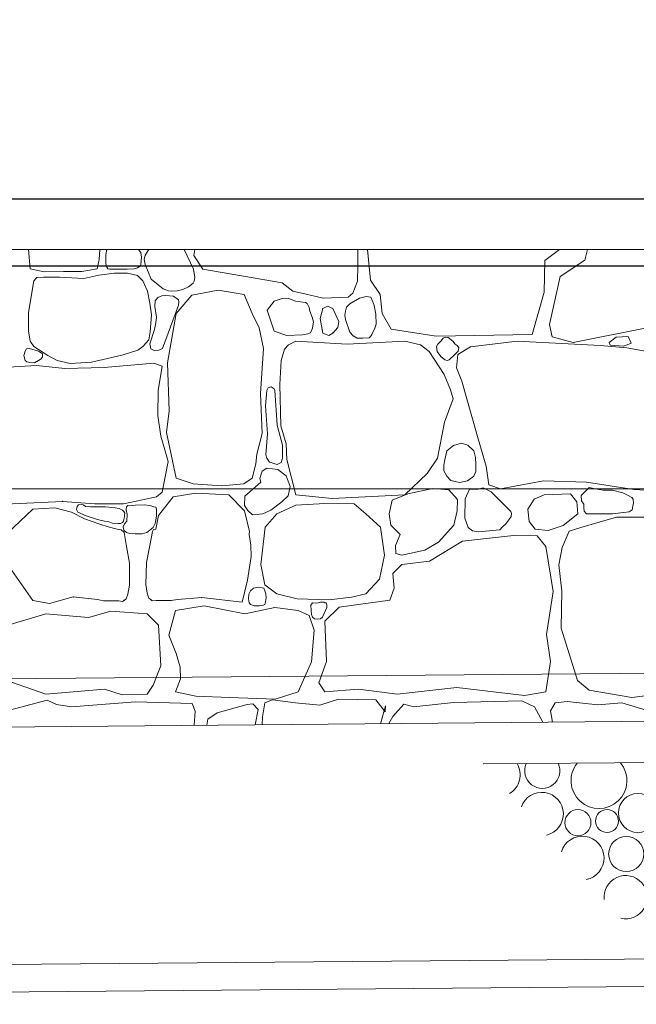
# Model space of a CAD drawing. Header units: millimetres. Extents: x -573548 to 674770, y -210017 to -47794.
# Tile 173 of 234: x 110509 to 111859, y -106149 to -103995. Entities that reach past the tile are written whole.
import ezdxf
from ezdxf.enums import TextEntityAlignment as Align
from ezdxf.lldxf.tags import DXFTag

# ---------------------------------------------------------------- set-up
doc = ezdxf.new("R2010")
doc.units = ezdxf.units.MM
for name, color, linetype, lineweight in [('A.02 RZUT PIWNICY_is$0$_HATCH_Nr_pióra__18', 8, 'Continuous', 9), ('A.02 RZUT PIWNICY_is$0$HATCH_Nr_pióra__18', 8, 'Continuous', 9), ('A.02 RZUT PIWNICY_is$0$OBRYS PARTERU#1_Nr_pióra__1', 8, 'Continuous', 9), ('A.02 RZUT PIWNICY_is$0$opaska_Nr_pióra__1', 8, 'Continuous', 9), ('A.02 RZUT PIWNICY_is$0$Structural - Bearing_Nr_pióra__21', 8, 'Continuous', 9), ('A.02 RZUT PIWNICY_is$0$Structural - Grid', 8, 'Continuous', 9), ('A.02 RZUT PIWNICY_is$0$Structural - Grid_Nr_pióra__17', 8, 'Continuous', 9), ('A.02 RZUT PIWNICY_is$0$WIDOK2_Nr_pióra__251', 8, 'Continuous', 9), ('FLUID-Powrót', 7, 'Continuous', 30)]:
    doc.layers.add(name, color=color, linetype=linetype, lineweight=lineweight)
doc.layers.add('IS_Zasilanie', color=1, linetype='SOLID', lineweight=30, true_color=0xff0000)
doc.styles.add('A.02 RZUT PIWNICY_is$0$STYL_AUTOMATYCZNY_1', font='arial.ttf')
tags = doc.linetypes.add('DASH', pattern=[15, 10, -5]).pattern_tags.tags
tags[6:7] = [DXFTag(74, 4), DXFTag(75, 0), DXFTag(340, '0'), DXFTag(46, 0.0), DXFTag(50, 0.0), DXFTag(44, 0.0), DXFTag(45, 0.0)]
tags[4:5] = [DXFTag(74, 4), DXFTag(75, 0), DXFTag(340, '0'), DXFTag(46, 0.0), DXFTag(50, 0.0), DXFTag(44, 0.0), DXFTag(45, 0.0)]
tags = doc.linetypes.add('SOLID', pattern=[10, 10, 0]).pattern_tags.tags
tags[6:7] = [DXFTag(74, 4), DXFTag(75, 0), DXFTag(340, '0'), DXFTag(46, 0.0), DXFTag(50, 0.0), DXFTag(44, 0.0), DXFTag(45, 0.0)]
tags[4:5] = [DXFTag(74, 4), DXFTag(75, 0), DXFTag(340, '0'), DXFTag(46, 0.0), DXFTag(50, 0.0), DXFTag(44, 0.0), DXFTag(45, 0.0)]

# ---------------------------------------------------------------- blocks, each defined once
blk = doc.blocks.new('*X48618')
at = {"layer": 'A.02 RZUT PIWNICY_is$0$HATCH_Nr_pióra__18'}
for centre, radius in [((112432.5, -105730.5), 42.6), ((112301.3, -105751.8), 28.6), ((112365.1, -105748.2), 25.1), ((112407, -105820.3), 38.4)]:
    blk.add_circle(centre, radius, dxfattribs=at)
for centre, radius, start, end in [((112127.2, -105647.1), 47.7, 300.716, 30.8695), ((112223.3, -105638.3), 38.4, 155.6202, 25.3668), ((112347.4, -105659.6), 61.2, 141.5485, 39.4385), ((112222.2, -105732.7), 47.3, 282.7093, 160.875), ((112310.9, -105829.1), 47.7, 280.4087, 163.1756), ((112405.9, -105914.7), 47.3, 256.9587, 186.6256)]:
    blk.add_arc(centre, radius, start, end, dxfattribs=at)
blk = doc.blocks.new('A.02 RZUT PIWNICY_is$0$Wypełnienie_12_1')
at = {"layer": 'A.02 RZUT PIWNICY_is$0$HATCH_Nr_pióra__18'}
blk.add_blockref('*X48618', (0, 0), dxfattribs=at)
blk = doc.blocks.new('*X48622')
at = {"layer": 'A.02 RZUT PIWNICY_is$0$_HATCH_Nr_pióra__18'}
for p, q in [((111099.1, -104498.1), (111102.8, -104539.9)), ((111253.7, -104519.8), (111255.3, -104498.1)), ((111270.3, -104498.1), (111268.3, -104509.2)), ((111340.2, -104499.4), (111339.3, -104498.1)), ((111344.8, -104504.6), (111340.2, -104499.4)), ((111346.3, -104514.6), (111344.8, -104504.6)), ((111362.4, -104498.1), (111354.3, -104510.4)), ((111460, -104541.3), (111439.6, -104498.1)), ((111463.3, -104498.1), (111460.6, -104511.4)), ((111819.6, -104533.9), (111820, -104498.1)), ((111840.6, -104498.1), (111847.4, -104564.7)), ((112228.8, -104521.7), (112260.8, -104498.1)), ((112322.1, -104498.1), (112316.3, -104520.9)), ((111249, -104539.9), (111253.7, -104519.8)), ((111268.3, -104509.2), (111268, -104529.4)), ((111345, -104531), (111346.3, -104514.6)), ((111354.3, -104510.4), (111352.3, -104519.5)), ((111352.3, -104519.5), (111353.9, -104530.6)), ((111460.6, -104511.4), (111480.8, -104541.1)), ((112227.2, -104591.5), (112228.8, -104521.7)), ((112316.3, -104520.9), (112262.7, -104556.8)), ((111102.8, -104539.9), (111133.2, -104546.8)), ((111133.2, -104546.8), (111175.6, -104546.2)), ((111175.6, -104546.2), (111215.8, -104546.1)), ((111215.8, -104546.1), (111249, -104539.9)), ((111286.9, -104549.4), (111253, -104554.1)), ((111268, -104529.4), (111270.6, -104536.5)), ((111270.6, -104536.5), (111272.2, -104540.4)), ((111272.2, -104540.4), (111277.1, -104541.3)), ((111277.1, -104541.3), (111314.8, -104541.3)), ((111315.4, -104549.9), (111286.9, -104549.4)), ((111314.8, -104541.3), (111330.4, -104540)), ((111337.4, -104554.8), (111315.4, -104549.9)), ((111330.4, -104540), (111337.6, -104538.2)), ((111337.6, -104538.2), (111343, -104534.3)), ((111343, -104534.3), (111345, -104531)), ((111353.9, -104530.6), (111367.7, -104562.6)), ((111462.9, -104559.5), (111460, -104541.3)), ((111480.8, -104541.1), (111654.2, -104570.6)), ((111818.8, -104567.5), (111819.6, -104533.9)), ((111110.6, -104566.1), (111098.6, -104635.9)), ((111116.9, -104559.2), (111110.6, -104566.1)), ((111131.9, -104558.6), (111116.9, -104559.2)), ((111166.7, -104558.1), (111131.9, -104558.6)), ((111219.7, -104561.4), (111166.7, -104558.1)), ((111253, -104554.1), (111219.7, -104561.4)), ((111349.3, -104566.1), (111337.4, -104554.8)), ((111359.1, -104588.9), (111349.3, -104566.1)), ((111367.7, -104562.6), (111382.4, -104575.3)), ((111448.9, -104579.9), (111459, -104571.7)), ((111459, -104571.7), (111461.8, -104567.3)), ((111461.8, -104567.3), (111462.9, -104559.5)), ((111654.2, -104570.6), (111677.1, -104588.8)), ((111808.8, -104593.7), (111818.8, -104567.5)), ((111847.4, -104564.7), (111868.9, -104596.4)), ((112262.7, -104556.8), (112239.1, -104662.1)), ((111364.7, -104615.6), (111359.1, -104588.9)), ((111382.4, -104575.3), (111394, -104584.3)), ((111394, -104584.3), (111405.3, -104588.5)), ((111405.3, -104588.5), (111412.3, -104589)), ((111412.3, -104589), (111424.4, -104588.1)), ((111424.4, -104588.1), (111437, -104585.1)), ((111437, -104585.1), (111448.9, -104579.9)), ((111514.3, -104586.9), (111456.5, -104597.7)), ((111571.2, -104596), (111514.3, -104586.9)), ((111677.1, -104588.8), (111706.8, -104595.7)), ((111798.7, -104602.2), (111808.8, -104593.7)), ((112201.2, -104683.9), (112227.2, -104591.5)), ((111376.5, -104610.1), (111375.4, -104622.9)), ((111381.7, -104602.9), (111376.5, -104610.1)), ((111390.5, -104599.3), (111381.7, -104602.9)), ((111398.4, -104598.3), (111390.5, -104599.3)), ((111416, -104600.2), (111398.4, -104598.3)), ((111427.3, -104607.7), (111416, -104600.2)), ((111456.5, -104597.7), (111422.2, -104638.1)), ((111427.1, -104619.4), (111427.8, -104612.3)), ((111427.8, -104612.3), (111427.3, -104607.7)), ((111588.2, -104638.1), (111571.2, -104596)), ((111636.5, -104611.3), (111621.2, -104630.7)), ((111654.1, -104605.3), (111636.5, -104611.3)), ((111667.4, -104604.3), (111654.1, -104605.3)), ((111670.3, -104605.6), (111667.4, -104604.3)), ((111683.5, -104611.3), (111670.3, -104605.6)), ((111705.1, -104613.8), (111683.5, -104611.3)), ((111709.1, -104615.8), (111705.1, -104613.8)), ((111706.8, -104595.7), (111743.5, -104604.1)), ((111743.5, -104604.1), (111798.7, -104602.2)), ((111823.2, -104604.2), (111802, -104616.7)), ((111837.8, -104601), (111823.2, -104604.2)), ((111848.1, -104602.4), (111837.8, -104601)), ((111852.3, -104612.5), (111848.1, -104602.4)), ((111855.3, -104620.3), (111852.3, -104612.5)), ((111868.9, -104596.4), (111873, -104638.1)), ((111098.6, -104635.9), (111099.1, -104675.5)), ((111367.8, -104640.9), (111364.7, -104615.6)), ((111375.4, -104622.9), (111379.2, -104646.2)), ((111392.5, -104714.5), (111427.1, -104619.4)), ((111621.2, -104630.7), (111636.5, -104676.9)), ((111713, -104625), (111709.1, -104615.8)), ((111714.5, -104632.8), (111713, -104625)), ((111719.7, -104646.3), (111714.5, -104632.8)), ((111743, -104627), (111737.6, -104648.9)), ((111753.1, -104621.6), (111743, -104627)), ((111764.8, -104627), (111753.1, -104621.6)), ((111778, -104655.1), (111764.8, -104627)), ((111792.6, -104632.7), (111791.3, -104641.5)), ((111795.2, -104623.8), (111792.6, -104632.7)), ((111802, -104616.7), (111795.2, -104623.8)), ((111858.8, -104639.1), (111855.3, -104620.3)), ((111365.2, -104677.8), (111367.8, -104640.9)), ((111377.3, -104658.6), (111374.7, -104672.9)), ((111379.2, -104646.2), (111377.3, -104658.6)), ((111422.2, -104638.1), (111402.8, -104745.5)), ((111603.4, -104669.1), (111588.2, -104638.1)), ((111722.3, -104656.3), (111719.7, -104646.3)), ((111720.1, -104670.3), (111722.3, -104656.3)), ((111737.6, -104648.9), (111743, -104680.6)), ((111776, -104668.3), (111778, -104655.1)), ((111791.3, -104641.5), (111792.9, -104651.3)), ((111792.9, -104651.3), (111802, -104678.6)), ((111859.8, -104661.3), (111858.8, -104639.1)), ((111873, -104638.1), (111892.4, -104672)), ((111099.1, -104675.5), (111102.4, -104698.8)), ((111362.6, -104695.3), (111365.2, -104677.8)), ((111374.7, -104672.9), (111364.5, -104704.3)), ((111612.9, -104714.5), (111603.4, -104669.1)), ((111636.5, -104676.9), (111664.5, -104686.4)), ((111710.3, -104682.3), (111716.1, -104680)), ((111716.1, -104680), (111717.8, -104676.9)), ((111717.8, -104676.9), (111720.1, -104670.3)), ((111764.8, -104680.6), (111776, -104668.3)), ((111802, -104678.6), (111809.7, -104686.9)), ((111850.3, -104684.1), (111852.3, -104678.6)), ((111852.3, -104678.6), (111856, -104672.2)), ((111856, -104672.2), (111859.8, -104661.3)), ((111892.4, -104672), (111991, -104687.3)), ((112239.1, -104662.1), (112245.3, -104688.9)), ((112290.7, -104701.3), (112455.9, -104668.3)), ((111102.4, -104698.8), (111110.6, -104710.3)), ((111349.3, -104710.3), (111362.6, -104695.3)), ((111664.5, -104686.4), (111698.4, -104684.4)), ((111684.3, -104698.8), (111667.8, -104706.2)), ((111796.6, -104705), (111684.3, -104698.8)), ((111698.4, -104684.4), (111710.3, -104682.3)), ((111743, -104680.6), (111756, -104686.1)), ((111756, -104686.1), (111764.8, -104680.6)), ((111922.4, -104698.8), (111796.6, -104705)), ((111809.7, -104686.9), (111818.4, -104691.6)), ((111818.4, -104691.6), (111830.8, -104691.7)), ((111830.8, -104691.7), (111844.5, -104691.4)), ((111844.5, -104691.4), (111847.3, -104688.1)), ((111847.3, -104688.1), (111850.3, -104684.1)), ((111956.8, -104706.2), (111922.4, -104698.8)), ((111991, -104687.3), (112201.2, -104683.9)), ((112001, -104698.8), (111995, -104704.9)), ((112006.5, -104691.7), (112001, -104698.8)), ((112011.8, -104689.5), (112006.5, -104691.7)), ((112017.1, -104690.6), (112011.8, -104689.5)), ((112027.8, -104698.8), (112017.1, -104690.6)), ((112032.4, -104705.3), (112027.8, -104698.8)), ((112168.1, -104698.8), (112066.2, -104710.8)), ((112350.2, -104707.9), (112168.1, -104698.8)), ((112245.3, -104688.9), (112290.7, -104701.3)), ((112369.5, -104701.7), (112384.7, -104689.4)), ((112371.9, -104707.1), (112369.5, -104701.7)), ((112384.7, -104689.4), (112411.2, -104688.4)), ((112411.2, -104688.4), (112418, -104703.1)), ((111091.5, -104720.5), (111088.7, -104729.7)), ((111094.3, -104715.4), (111091.5, -104720.5)), ((111101, -104714.3), (111094.3, -104715.4)), ((111120.5, -104720.5), (111101, -104714.3)), ((111110.6, -104710.3), (111141.2, -104729.5)), ((111129.9, -104726.5), (111120.5, -104720.5)), ((111305.8, -104728.6), (111338.3, -104718.1)), ((111338.3, -104718.1), (111349.3, -104710.3)), ((111364.5, -104704.3), (111366.8, -104714.9)), ((111366.8, -104714.9), (111373.9, -104718.7)), ((111373.9, -104718.7), (111384.2, -104718.2)), ((111384.2, -104718.2), (111392.5, -104714.5)), ((111606.7, -104813.2), (111612.9, -104714.5)), ((111659.2, -104716.1), (111652.1, -104740.9)), ((111667.8, -104706.2), (111659.2, -104716.1)), ((111975.8, -104721.1), (111956.8, -104706.2)), ((112008.4, -104771), (111975.8, -104721.1)), ((111995, -104704.9), (111991.5, -104710.4)), ((111991.5, -104710.4), (111993.3, -104720.8)), ((111993.3, -104720.8), (112001, -104731.8)), ((112027.8, -104731.8), (112039.6, -104720.4)), ((112037.3, -104707.9), (112032.4, -104705.3)), ((112040.4, -104713.2), (112037.3, -104707.9)), ((112066.2, -104710.8), (112038.5, -104727.3)), ((112039.6, -104720.4), (112040.4, -104713.2)), ((112408.4, -104713.3), (112350.2, -104707.9)), ((112401.9, -104709.5), (112371.9, -104707.1)), ((112418, -104703.1), (112401.9, -104709.5)), ((112483, -104726.4), (112408.4, -104713.3)), ((111088.7, -104729.7), (111091.5, -104740.7)), ((111091.5, -104740.7), (111095.5, -104743.6)), ((111095.5, -104743.6), (111102.2, -104745.2)), ((111112.1, -104745.7), (111120.5, -104740.7)), ((111120.5, -104740.7), (111126.6, -104737.2)), ((111126.6, -104737.2), (111129.4, -104732.6)), ((111129.4, -104732.6), (111129.9, -104726.5)), ((111141.2, -104729.5), (111161.6, -104740.7)), ((111161.6, -104740.7), (111190.1, -104747.3)), ((111190.1, -104747.3), (111236.6, -104744.7)), ((111236.6, -104744.7), (111271.5, -104736.1)), ((111271.5, -104736.1), (111305.8, -104728.6)), ((111652.1, -104740.9), (111649.3, -104792.9)), ((112001, -104731.8), (112010.3, -104739.2)), ((112010.3, -104739.2), (112015, -104740.6)), ((112015, -104740.6), (112019.9, -104739.1)), ((112019.9, -104739.1), (112023.3, -104735.6)), ((112023.3, -104735.6), (112027.8, -104731.8)), ((112038.5, -104727.3), (112035.6, -104756.6)), ((111116.5, -104751.6), (111041.8, -104756.1)), ((111102.2, -104745.2), (111112.1, -104745.7)), ((111178.7, -104758.5), (111116.5, -104751.6)), ((111264.6, -104755.7), (111178.7, -104758.5)), ((111373.3, -104746.3), (111264.6, -104755.7)), ((111391.5, -104753.1), (111373.3, -104746.3)), ((111383, -104806.6), (111391.5, -104753.1)), ((111402.8, -104745.5), (111406.9, -104850.7)), ((112035.6, -104756.6), (112047.4, -104785.9)), ((112022.8, -104804.9), (112008.4, -104771)), ((112047.4, -104785.9), (112083.1, -104912.2)), ((111382.1, -104860.8), (111383, -104806.6)), ((111620.4, -104806.6), (111617.3, -104840.2)), ((111623.5, -104800.7), (111620.4, -104806.6)), ((111630.1, -104798.3), (111623.5, -104800.7)), ((111636.4, -104802.5), (111630.1, -104798.3)), ((111638.1, -104806.6), (111636.4, -104802.5)), ((111643.4, -104882.3), (111638.1, -104806.6)), ((111649.3, -104792.9), (111651.3, -104883.3)), ((112028.6, -104824.7), (112022.8, -104804.9)), ((111610, -104900.7), (111606.7, -104813.2)), ((112009.6, -104875.5), (112028.6, -104824.7)), ((111406.9, -104850.7), (111401.2, -104898.2)), ((111617.3, -104840.2), (111621.9, -104901)), ((111388.5, -104906.1), (111382.1, -104860.8)), ((111654.7, -104925.7), (111643.4, -104882.3)), ((111651.3, -104883.3), (111662.5, -104923)), ((111993.9, -104954.7), (112009.6, -104875.5)), ((111395.5, -104931.4), (111388.5, -104906.1)), ((111401.2, -104898.2), (111422.2, -104998.1)), ((111598.9, -104945.7), (111610, -104900.7)), ((111621.9, -104901), (111618.3, -104947)), ((112083.1, -104912.2), (112100.4, -104971.7)), ((111404.4, -104961.4), (111395.5, -104931.4)), ((111654.5, -104954.7), (111654.7, -104925.7)), ((111662.5, -104923), (111664.5, -104957.2)), ((112014.8, -104938.3), (112010.1, -104957.8)), ((112029.4, -104926.4), (112014.8, -104938.3)), ((112046.4, -104921.5), (112029.4, -104926.4)), ((112060.2, -104925.7), (112046.4, -104921.5)), ((112073.5, -104938.3), (112060.2, -104925.7)), ((112077.3, -104952.7), (112073.5, -104938.3)), ((111596.8, -104967.1), (111598.9, -104945.7)), ((111618.3, -104947), (111620.4, -104954.7)), ((111620.4, -104954.7), (111626.5, -104963.3)), ((111651.6, -104964.1), (111654.5, -104954.7)), ((111664.5, -104957.2), (111684.3, -105034.4)), ((111971.6, -104988.2), (111993.9, -104954.7)), ((112010.1, -104957.8), (112008.2, -104969.9)), ((112077.8, -104968.3), (112077.3, -104952.7)), ((111391.5, -105028.7), (111404.4, -104961.4)), ((111588.2, -104998.1), (111596.8, -104967.1)), ((111620.4, -104975.9), (111610.3, -104982.5)), ((111632.7, -104977.4), (111620.4, -104975.9)), ((111626.5, -104963.3), (111643.1, -104968.4)), ((111644.4, -104979.3), (111632.7, -104977.4)), ((111643.1, -104968.4), (111651.6, -104964.1)), ((111662.8, -104993.1), (111644.4, -104979.3)), ((112008.2, -104969.9), (112008, -104982.3)), ((112077.9, -104983.3), (112077.8, -104968.3)), ((112100.4, -104971.7), (112106.2, -105012.5)), ((111422.2, -104998.1), (111459.4, -105010.9)), ((111570, -105010.9), (111588.2, -104998.1)), ((111607.3, -104991.5), (111605, -104998.6)), ((111605, -104998.6), (111607.3, -105006.8)), ((111610.3, -104982.5), (111607.3, -104991.5)), ((111671.7, -105016.5), (111662.8, -104993.1)), ((111922.4, -105034.4), (111971.6, -104988.2)), ((112008, -104982.3), (112014.8, -104993.5)), ((112014.8, -104993.5), (112023.5, -105002.9)), ((112023.5, -105002.9), (112042.1, -105007.5)), ((112059.8, -105004.1), (112073.5, -104993.5)), ((112073.5, -104993.5), (112077.9, -104983.3)), ((111459.4, -105010.9), (111522.1, -105014.6)), ((111522.1, -105014.6), (111570, -105010.9)), ((111607.3, -105006.8), (111572.7, -105037.5)), ((111667, -105036.6), (111671.7, -105016.5)), ((111984, -105020.8), (111929.1, -105032.4)), ((112019.1, -105023.7), (111984, -105020.8)), ((112037.7, -105045.1), (112019.1, -105023.7)), ((112042.1, -105007.5), (112059.8, -105004.1)), ((112063.7, -105022.4), (112054.4, -105043.1)), ((112079.9, -105023), (112063.7, -105022.4)), ((112094.3, -105019.3), (112079.9, -105023)), ((112111.6, -105027.8), (112094.3, -105019.3)), ((112106.2, -105012.5), (112132.2, -105021.2)), ((112132.2, -105021.2), (112226.3, -105003.9)), ((112226.3, -105003.9), (112320, -105007.2)), ((112320, -105024.1), (112308.5, -105036)), ((112320, -105007.2), (112423.7, -105022.9)), ((112326, -105018.5), (112320, -105024.1)), ((112339, -105021.5), (112326, -105018.5)), ((112356.8, -105024.4), (112339, -105021.5)), ((112377, -105024.1), (112356.8, -105024.4)), ((112399.9, -105030.1), (112377, -105024.1)), ((112423.7, -105022.9), (112490.1, -105026.2)), ((111306.8, -105054.2), (111348.5, -105045.9)), ((111348.5, -105045.9), (111378.8, -105038.7)), ((111378.8, -105038.7), (111391.5, -105028.7)), ((111383.7, -105080.1), (111415.2, -105039)), ((111415.2, -105039), (111465.1, -105031.1)), ((111465.1, -105031.1), (111537, -105034.4)), ((111537, -105034.4), (111571.9, -105069.5)), ((111572.7, -105037.5), (111571.7, -105057.8)), ((111653.7, -105049.6), (111667, -105036.6)), ((111684.3, -105034.4), (111763.2, -105042.7)), ((111763.2, -105042.7), (111922.4, -105034.4)), ((111894.9, -105046), (111888.6, -105075.9)), ((111929.1, -105032.4), (111894.9, -105046)), ((112037.3, -105069.9), (112037.7, -105045.1)), ((112054.4, -105043.1), (112053.8, -105085.6)), ((112154.5, -105070.7), (112111.6, -105027.8)), ((112205.7, -105043.9), (112191.9, -105066.2)), ((112227.2, -105034.8), (112205.7, -105043.9)), ((112285, -105032.4), (112227.2, -105034.8)), ((112298.6, -105050.1), (112285, -105032.4)), ((112308.5, -105036), (112309.5, -105047.9)), ((112409.7, -105035.6), (112399.9, -105030.1)), ((112419, -105040.1), (112409.7, -105035.6)), ((112422.5, -105044), (112419, -105040.1)), ((112422.6, -105052.5), (112422.5, -105044)), ((111025.9, -105056.4), (111173.7, -105048.9)), ((111108.2, -105065.6), (111052.7, -105118.4)), ((111156.8, -105062.9), (111108.2, -105065.6)), ((111193.1, -105072.7), (111156.8, -105062.9)), ((111173.7, -105048.9), (111244, -105054.2)), ((111205.4, -105059.8), (111204.3, -105066.4)), ((111204.3, -105066.4), (111207.1, -105072.7)), ((111208.3, -105056.5), (111205.4, -105059.8)), ((111214.3, -105055.9), (111208.3, -105056.5)), ((111218.6, -105056.7), (111214.3, -105055.9)), ((111221.9, -105058.3), (111218.6, -105056.7)), ((111223.6, -105060.2), (111221.9, -105058.3)), ((111234.4, -105061.1), (111223.6, -105060.2)), ((111267.6, -105061), (111234.4, -105061.1)), ((111244, -105054.2), (111306.8, -105054.2)), ((111288.8, -105062.9), (111267.6, -105061)), ((111297.2, -105064.3), (111288.8, -105062.9)), ((111304.9, -105067.9), (111297.2, -105064.3)), ((111313.3, -105061), (111312.9, -105067.3)), ((111312.9, -105067.3), (111314.8, -105077.4)), ((111316.4, -105058), (111313.3, -105061)), ((111320.1, -105058.4), (111316.4, -105058)), ((111333.4, -105057.4), (111320.1, -105058.4)), ((111352, -105056.6), (111333.4, -105057.4)), ((111364.2, -105057.7), (111352, -105056.6)), ((111373.3, -105061), (111364.2, -105057.7)), ((111377.3, -105061.5), (111373.3, -105061)), ((111379.3, -105066), (111377.3, -105061.5)), ((111378.7, -105081), (111379.3, -105066)), ((111571.7, -105057.8), (111578.8, -105068.8)), ((111629.3, -105068.4), (111653.7, -105049.6)), ((111684.3, -105057.1), (111642.2, -105076.5)), ((111747.1, -105053.8), (111684.3, -105057.1)), ((111811.5, -105054.2), (111747.1, -105053.8)), ((111837.1, -105076.5), (111811.5, -105054.2)), ((112191.9, -105066.2), (112194.6, -105093)), ((112300.9, -105076.1), (112298.6, -105050.1)), ((112309.5, -105047.9), (112314.3, -105054.8)), ((112314.3, -105054.8), (112314.1, -105062.1)), ((112314.1, -105062.1), (112315, -105070.5)), ((112413.3, -105071.6), (112419.8, -105067.2)), ((112419.8, -105067.2), (112421.7, -105059.2)), ((112421.7, -105059.2), (112422.6, -105052.5)), ((111221.7, -105087.4), (111193.1, -105072.7)), ((111207.1, -105072.7), (111225.1, -105080.2)), ((111255, -105098.8), (111221.7, -105087.4)), ((111225.1, -105080.2), (111250.1, -105088.3)), ((111250.1, -105088.3), (111265.2, -105092.3)), ((111307.9, -105070.7), (111304.9, -105067.9)), ((111307, -105092.4), (111307.8, -105088.6)), ((111307.8, -105088.6), (111308.9, -105083)), ((111309.8, -105074.4), (111307.9, -105070.7)), ((111308.9, -105083), (111309.3, -105078.6)), ((111309.3, -105078.6), (111309.8, -105074.4)), ((111314.8, -105077.4), (111313.8, -105092.3)), ((111376, -105097.5), (111378.7, -105081)), ((111377.4, -105109.9), (111383.7, -105080.1)), ((111571.9, -105069.5), (111582.6, -105115.1)), ((111578.8, -105068.8), (111588.8, -105078.3)), ((111588.8, -105078.3), (111611.7, -105076.5)), ((111611.7, -105076.5), (111629.3, -105068.4)), ((111642.2, -105076.5), (111617.1, -105105)), ((111869.3, -105105.4), (111837.1, -105076.5)), ((111888.6, -105075.9), (111892, -105100.9)), ((112030.1, -105100.6), (112037.3, -105069.9)), ((112053.8, -105085.6), (112061.3, -105106.4)), ((112143.4, -105098.4), (112150.3, -105089.1)), ((112150.3, -105089.1), (112155.1, -105082.1)), ((112156.1, -105075.1), (112154.5, -105070.7)), ((112155.1, -105082.1), (112156.1, -105075.1)), ((112268.9, -105101.7), (112300.9, -105076.1)), ((112315, -105070.5), (112320, -105076.1)), ((112320, -105076.1), (112377, -105076.1)), ((112385.7, -105083.1), (112347.7, -105094.7)), ((112377, -105076.1), (112413.3, -105071.6)), ((112424.1, -105083.1), (112385.7, -105083.1)), ((112462.5, -105083.1), (112424.1, -105083.1)), ((111273.3, -105104.4), (111255, -105098.8)), ((111265.2, -105092.3), (111274.7, -105094)), ((111293.1, -105109.6), (111273.3, -105104.4)), ((111274.7, -105094), (111282.4, -105096.5)), ((111282.4, -105096.5), (111294.9, -105097.6)), ((111301.6, -105111.3), (111293.1, -105109.6)), ((111294.9, -105097.6), (111300.6, -105097.2)), ((111300.6, -105097.2), (111304.9, -105095.1)), ((111304.9, -105095.1), (111307, -105092.4)), ((111309, -105098), (111306.3, -105104.6)), ((111306.3, -105104.6), (111307.7, -105111.8)), ((111313.8, -105092.3), (111309, -105098)), ((111358, -105116.7), (111372, -105105.8)), ((111370.6, -105115.1), (111372.4, -105110.4)), ((111372, -105105.8), (111376, -105097.5)), ((111372.4, -105110.4), (111377.4, -105109.9)), ((111617.1, -105105), (111607.1, -105187.2)), ((111877.9, -105166.9), (111869.3, -105105.4)), ((111892, -105100.9), (111912.6, -105121.1)), ((111996, -105138.4), (112030.1, -105100.6)), ((112061.3, -105106.4), (112070.9, -105113.4)), ((112130.2, -105111.3), (112136.5, -105104.3)), ((112136.4, -105104.6), (112143.4, -105098.4)), ((112194.6, -105093), (112207.8, -105110)), ((112207.8, -105110), (112236.2, -105112.8)), ((112236.2, -105112.8), (112268.9, -105101.7)), ((112307.7, -105106.2), (112282, -105114)), ((112347.7, -105094.7), (112307.7, -105106.2)), ((111308.2, -105116.7), (111301.6, -105111.3)), ((111307.7, -105111.8), (111313.3, -105116.7)), ((111313.3, -105147.4), (111308.2, -105116.7)), ((111313.3, -105116.7), (111320.7, -105118.9)), ((111320.7, -105118.9), (111332.4, -105120)), ((111332.4, -105120), (111347.8, -105119.8)), ((111347.8, -105119.8), (111358, -105116.7)), ((111364.6, -105145.7), (111370.6, -105115.1)), ((111582.6, -105115.1), (111581.8, -105121.4)), ((111581.8, -105121.4), (111585.8, -105144.9)), ((111912.6, -105121.1), (111902.3, -105145.5)), ((112160.7, -105123.6), (112048.4, -105136)), ((112070.9, -105113.4), (112083.9, -105115.7)), ((112083.9, -105115.7), (112130.2, -105111.3)), ((112212.3, -105124.4), (112160.7, -105123.6)), ((112231.3, -105147.4), (112212.3, -105124.4)), ((112282, -105114), (112266.9, -105149.8)), ((111320, -105184.2), (111313.3, -105147.4)), ((111357, -105182.3), (111364.6, -105145.7)), ((111585.8, -105144.9), (111586.1, -105169.6)), ((111902.3, -105145.5), (111902.7, -105162.8)), ((111966.3, -105155.4), (111996, -105138.4)), ((112048.4, -105136), (111976.2, -105179.7)), ((112247.4, -105245.8), (112231.3, -105147.4)), ((112266.9, -105149.8), (112259.4, -105187.5)), ((111586.1, -105169.6), (111578.5, -105221.1)), ((111866.8, -105219.3), (111877.9, -105166.9)), ((111902.7, -105162.8), (111915.9, -105166.5)), ((111915.9, -105166.5), (111966.3, -105155.4)), ((111320, -105232.3), (111320, -105184.2)), ((111355.7, -105230.4), (111357, -105182.3)), ((111607.1, -105187.2), (111615.8, -105231.3)), ((111915.9, -105186.7), (111896.5, -105206.6)), ((111976.2, -105179.7), (111915.9, -105186.7)), ((112259.4, -105187.5), (112265.9, -105245.5)), ((111062.5, -105200.2), (111108.2, -105265.6)), ((111896.5, -105206.6), (111899.4, -105238.7)), ((111316.5, -105251.8), (111320, -105232.3)), ((111358.6, -105249.9), (111355.7, -105230.4)), ((111578.5, -105221.1), (111566.5, -105269.4)), ((111591.4, -105238.9), (111584.9, -105244.9)), ((111602.5, -105236.5), (111591.4, -105238.9)), ((111613.6, -105239), (111602.5, -105236.5)), ((111615.8, -105244.9), (111613.6, -105239)), ((111615.8, -105231.3), (111642.2, -105251.5)), ((111837.1, -105251.5), (111866.8, -105219.3)), ((111899.4, -105238.7), (111889.9, -105264.8)), ((111145.2, -105272.6), (111196.7, -105257.9)), ((111196.7, -105257.9), (111249.9, -105263.8)), ((111312.4, -105262.2), (111316.5, -105251.8)), ((111362.4, -105260.5), (111358.6, -105249.9)), ((111366.5, -105263.9), (111362.4, -105260.5)), ((111478.2, -105259.3), (111424.8, -105263.7)), ((111566.5, -105269.4), (111478.2, -105259.3)), ((111581, -105251.8), (111580.2, -105262.4)), ((111584.9, -105244.9), (111581, -105251.8)), ((111618.4, -105251.3), (111615.8, -105244.9)), ((111617.4, -105268.7), (111618.7, -105260.2)), ((111618.7, -105260.2), (111618.4, -105251.3)), ((111642.2, -105251.5), (111687.2, -105262.3)), ((111757, -105264.3), (111806.1, -105258.6)), ((111806.1, -105258.6), (111837.1, -105251.5)), ((112232.9, -105339.9), (112247.4, -105245.8)), ((112265.9, -105245.5), (112264.3, -105326.3)), ((111108.2, -105265.6), (111145.2, -105272.6)), ((111249.9, -105263.8), (111263.2, -105266.2)), ((111263.2, -105266.2), (111296.3, -105266.8)), ((111296.3, -105266.8), (111304.9, -105267.8)), ((111304.9, -105267.8), (111308.2, -105265.6)), ((111308.2, -105265.6), (111312.4, -105262.2)), ((111369.8, -105266.2), (111366.5, -105263.9)), ((111378.4, -105265.5), (111369.8, -105266.2)), ((111411.5, -105265.8), (111378.4, -105265.5)), ((111424.8, -105263.7), (111411.5, -105265.8)), ((111421, -105287.5), (111483.3, -105277.6)), ((111483.3, -105277.6), (111572.5, -105294.9)), ((111572.5, -105294.9), (111638.1, -105281.3)), ((111580.2, -105262.4), (111581.7, -105270.6)), ((111581.7, -105270.6), (111584.9, -105274.3)), ((111584.9, -105274.3), (111593.7, -105277.3)), ((111593.7, -105277.3), (111604.2, -105277.4)), ((111604.2, -105277.4), (111611, -105276.7)), ((111611, -105276.7), (111615.8, -105274.3)), ((111615.8, -105274.3), (111617.4, -105268.7)), ((111638.1, -105281.3), (111688.9, -105287.5)), ((111687.2, -105262.3), (111757, -105264.3)), ((111720.8, -105270.6), (111716.9, -105276.3)), ((111716.9, -105276.3), (111717.4, -105287.3)), ((111729.7, -105271.3), (111720.8, -105270.6)), ((111738.1, -105269.5), (111729.7, -105271.3)), ((111745, -105269.7), (111738.1, -105269.5)), ((111742, -105302.3), (111751.7, -105280.8)), ((111747.1, -105270.6), (111745, -105269.7)), ((111750.5, -105271.1), (111747.1, -105270.6)), ((111778.5, -105280), (111747.1, -105310.6)), ((111751.5, -105275.1), (111750.5, -105271.1)), ((111751.7, -105280.8), (111751.5, -105275.1)), ((111889.9, -105264.8), (111778.5, -105280)), ((111136.9, -105294.9), (111044.4, -105322.6)), ((111230.3, -105302.7), (111136.9, -105294.9)), ((111279.4, -105289.1), (111230.3, -105302.7)), ((111358.7, -105294.9), (111279.4, -105289.1)), ((111383.4, -105319.7), (111358.7, -105294.9)), ((111405.7, -105341.9), (111421, -105287.5)), ((111688.9, -105287.5), (111713.2, -105298.6)), ((111713.2, -105298.6), (111724, -105330.4)), ((111717.4, -105287.3), (111718.2, -105296.1)), ((111718.2, -105296.1), (111720.8, -105302.3)), ((111720.8, -105302.3), (111725.2, -105305.5)), ((111738.3, -105306), (111742, -105302.3)), ((111388.8, -105408.4), (111383.4, -105319.7)), ((111725.2, -105305.5), (111732.1, -105306.9)), ((111732.1, -105306.9), (111738.3, -105306)), ((111747.1, -105310.6), (111750.8, -105398.9)), ((112264.3, -105326.3), (112300.2, -105440.6)), ((111422.2, -105382), (111405.7, -105341.9)), ((111724, -105330.4), (111718.6, -105399.7)), ((112241.6, -105398.9), (112232.9, -105339.9)), ((111430.9, -105411.3), (111422.2, -105382)), ((111371.8, -105450.9), (111388.8, -105408.4)), ((111431.3, -105436.9), (111430.9, -105411.3)), ((111718.6, -105399.7), (111688.9, -105465.4)), ((111750.8, -105398.9), (111734.3, -105446)), ((112231.3, -105465.4), (112241.6, -105398.9)), ((111031.1, -105433.8), (111136.9, -105470.7)), ((111358.7, -105470.7), (111371.8, -105450.9)), ((111421, -105465.4), (111431.3, -105436.9)), ((111734.3, -105446), (111747.1, -105465.4)), ((112300.2, -105440.6), (112325.8, -105462.1)), ((111136.9, -105470.7), (111265.3, -105459.6)), ((111265.3, -105459.6), (111303.7, -105472)), ((111303.7, -105472), (111358.7, -105470.7)), ((111465.1, -105474.9), (111421, -105465.4)), ((111539, -105477.8), (111465.1, -105474.9)), ((111688.9, -105465.4), (111638.9, -105481.9)), ((111747.1, -105465.4), (111821, -105460)), ((111821, -105460), (111906, -105470.7)), ((111906, -105470.7), (112036.5, -105455.9)), ((112036.5, -105455.9), (112184.2, -105473.6)), ((112184.2, -105473.6), (112231.3, -105465.4)), ((112325.8, -105462.1), (112419.1, -105477.8)), ((112419.1, -105477.8), (112500.6, -105468)), ((111000, -105520.4), (111139.9, -105484)), ((111139.9, -105484), (111160.1, -105493.4)), ((111160.1, -105493.4), (111193.4, -105498.4)), ((111193.4, -105498.4), (111333.4, -105487.3)), ((111333.4, -105487.3), (111456.8, -105491)), ((111456.8, -105491), (111463.4, -105507.5)), ((111577.8, -105493.4), (111511.7, -105511.3)), ((111638.9, -105481.9), (111539, -105477.8)), ((111590.2, -105491.8), (111577.8, -105493.4)), ((111601.9, -105504.2), (111590.2, -105491.8)), ((111615.8, -105489.7), (111611.3, -105519.9)), ((111633.2, -105483.1), (111615.8, -105489.7)), ((111683.5, -105489.7), (111633.2, -105483.1)), ((111736.4, -105494.7), (111683.5, -105489.7)), ((111777.6, -105481.9), (111736.4, -105494.7)), ((111859.4, -105483.1), (111777.6, -105481.9)), ((111879.6, -105509.1), (111859.4, -105483.1)), ((111869, -105535.3), (111880, -105495.9)), ((111880, -105495.9), (111879.6, -105509.1)), ((111920, -105492.2), (111896.1, -105519.5)), ((111942.3, -105498.4), (111920, -105492.2)), ((112029.4, -105488.9), (111942.3, -105498.4)), ((112178.9, -105485.2), (112029.4, -105488.9)), ((112206.5, -105498.4), (112178.9, -105485.2)), ((112224.2, -105532.2), (112206.5, -105498.4)), ((112251.5, -105489.3), (112241.5, -105506.8)), ((112277.5, -105486.7), (112251.5, -105489.3)), ((112344.8, -105493.9), (112277.5, -105486.7)), ((112397.7, -105489.7), (112344.8, -105493.9)), ((112465.2, -105509.9), (112397.7, -105489.7)), ((111463.4, -105507.5), (111461.3, -105538.8)), ((111511.7, -105511.3), (111491.1, -105525.2)), ((111594.8, -105537.7), (111601.9, -105504.2)), ((111611.3, -105519.9), (111610.5, -105537.5)), ((111896.1, -105519.5), (111887.5, -105535.1)), ((112241.5, -105506.8), (112245.4, -105532)), ((111491.1, -105525.2), (111489, -105538.6))]:
    blk.add_line(p, q, dxfattribs=at)
for p in [(111743, -104627), (111764.8, -104680.6), (112027.8, -104731.8), (111173.7, -105048.9), (111196.7, -105257.9), (111478.2, -105259.3), (111308.2, -105265.6), (111308.2, -105265.6), (111366.5, -105263.9), (111366.5, -105263.9)]:
    blk.add_point(p, dxfattribs=at)
blk = doc.blocks.new('A.02 RZUT PIWNICY_is$0$Wypełnienie_14_1')
at = {"layer": 'A.02 RZUT PIWNICY_is$0$_HATCH_Nr_pióra__18'}
blk.add_blockref('*X48622', (0, 0), dxfattribs=at)
blk = doc.blocks.new('A.02 RZUT PIWNICY_is$0$Standardowy znacznik osi_3')
at = {"layer": 'A.02 RZUT PIWNICY_is$0$Structural - Grid_Nr_pióra__17'}
blk.add_line((2962.2, 0), (40906.6, 0), dxfattribs=at)
at = {"layer": 'A.02 RZUT PIWNICY_is$0$Structural - Grid_Nr_pióra__17', "style": 'A.02 RZUT PIWNICY_is$0$STYL_AUTOMATYCZNY_1'}
for tag, p in [('AC_MarkerText_1_0', (-250, -335)), ('AC_MarkerText_1_1', (44118.7, -335))]:
    blk.add_attdef(tag, text='', height=350, rotation=180, dxfattribs=at).set_placement(p, align=Align.TOP_CENTER)
blk = doc.blocks.new('A.02 RZUT PIWNICY_is')
at = {"layer": 'A.02 RZUT PIWNICY_is$0$OBRYS PARTERU#1_Nr_pióra__1'}
blk.add_lwpolyline([(87547.3, -93022.2), (87547.3, -93622.2), (80856, -93622.2), (80856, -97482.2), (80306.7, -97482.2), (80306.7, -101132.2), (82397.3, -101132.2), (82397.3, -105082.2), (87537.3, -105082.2), (87537.3, -105471.8), (106939.7, -105472.5), (118516.4, -105372.5), (118516.4, -93022.2)], close=True, dxfattribs=at)
at = {"layer": 'A.02 RZUT PIWNICY_is$0$opaska_Nr_pióra__1'}
for points in [[(106116.8, -106089.1), (108405.1, -106084.9), (119123.2, -105992.6), (119123.2, -100037.1)], [(106120.4, -106149.1), (108405.4, -106144.9), (119183.2, -106052.1), (119183.2, -100037.1)]]:
    blk.add_lwpolyline(points, dxfattribs=at)
at = {"layer": 'A.02 RZUT PIWNICY_is$0$Structural - Bearing_Nr_pióra__21'}
for p, q in [((107847.3, -104498.1), (113367.3, -104498.1)), ((118607.3, -105477.2), (106908.7, -105578.1))]:
    blk.add_line(p, q, dxfattribs=at)
at = {"layer": 'A.02 RZUT PIWNICY_is$0$WIDOK2_Nr_pióra__251'}
blk.add_line((112093.6, -105623.3), (118663.2, -105566.7), dxfattribs=at)
at = {"layer": 'A.02 RZUT PIWNICY_is$0$_HATCH_Nr_pióra__18'}
blk.add_blockref('A.02 RZUT PIWNICY_is$0$Wypełnienie_14_1', (0, 0), dxfattribs=at)
at = {"layer": 'A.02 RZUT PIWNICY_is$0$HATCH_Nr_pióra__18'}
blk.add_blockref('A.02 RZUT PIWNICY_is$0$Wypełnienie_12_1', (0, 0), dxfattribs=at)
at = {"layer": 'A.02 RZUT PIWNICY_is$0$Structural - Grid', "zscale": 1000, "rotation": 180}
blk.add_blockref('A.02 RZUT PIWNICY_is$0$Standardowy znacznik osi_3', (121686.6, -105021.8), dxfattribs=at)

msp = doc.modelspace()

# ---------------------------------------------------------------- linework, layer by layer
at = {"layer": 'FLUID-Powrót', "color": 142, "linetype": 'DASH', "ltscale": 10}
msp.add_lwpolyline([(106106.6, -104533.6), (113276.3, -104533.6)], dxfattribs=at)
at = {"layer": 'IS_Zasilanie', "ltscale": 10}
msp.add_lwpolyline([(106106.2, -104387.2), (113274.6, -104387.2), (113274.6, -104464.2)], dxfattribs=at)

# ---------------------------------------------------------------- block references
at = {"ltscale": 10}
msp.add_blockref('A.02 RZUT PIWNICY_is', (-570.2, 0), dxfattribs=at)

doc.saveas('drawing.dxf')
